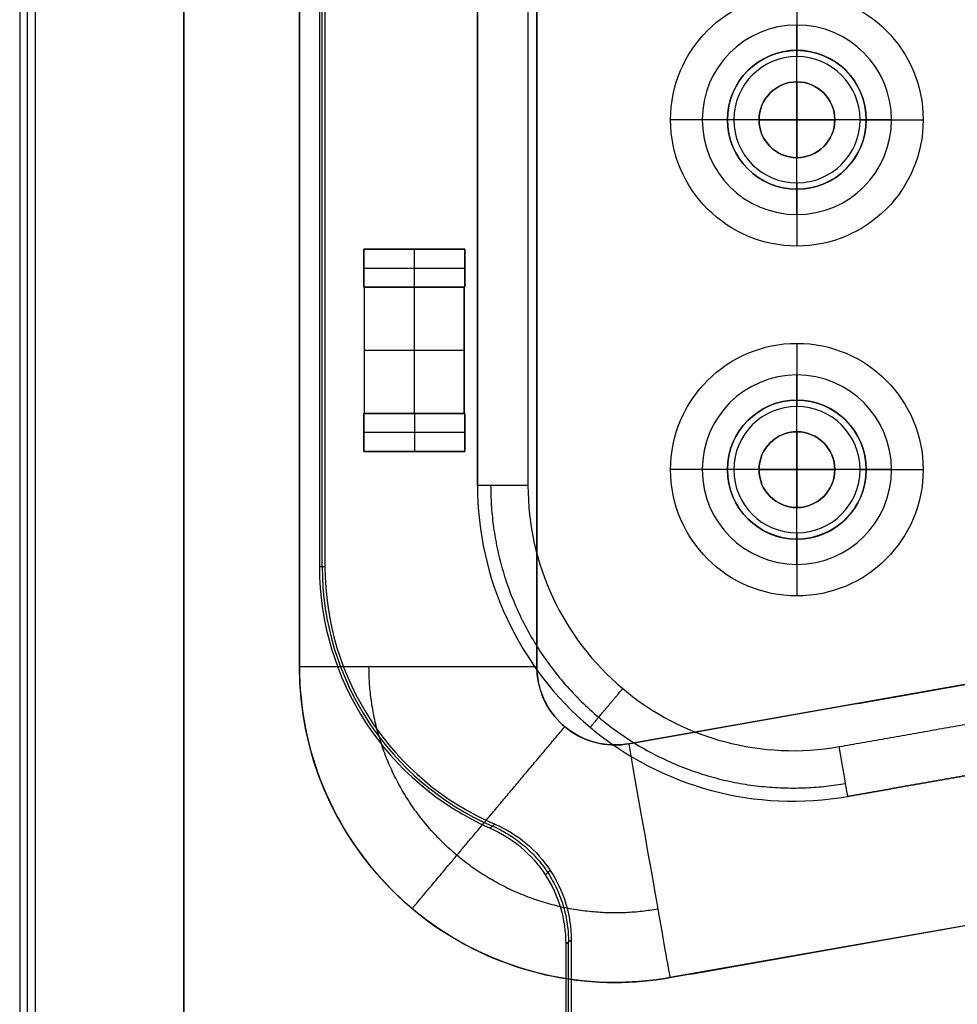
# Model space of a CAD drawing. Header units: millimetres. Extents: x -68 to 68, y -70 to 54.
# Tile 61 of 83: x 21.07 to 28.5, y -39.68 to -31.88. Entities that reach past the tile are written whole.
import ezdxf

# ---------------------------------------------------------------- set-up
doc = ezdxf.new("R2010")
doc.units = ezdxf.units.MM
doc.layers.add('Layer 01', color=7, linetype='Continuous', true_color=0x000000)

# ---------------------------------------------------------------- blocks, each defined once
blk = doc.blocks.new('User_Library-CAP_0603_CAP_0603_Lead_1.step')
at = {"layer": 'Layer 01', "color": 253, "true_color": 0xb4b4b4}
for p, q in [((0.5, 0), (0.5, 0.8)), ((0.5, 0.8), (0.8, 0.8)), ((0.65, 0, 0.4), (0.65, 0.8, 0.4)), ((0.65, 0, -0.4), (0.65, 0.8, -0.4)), ((0.65, 0.8, 0.4), (0.65, 0.8, -0.4)), ((0.8, 0), (0.8, 0.8)), ((0.5, 0.4, -0.4), (0.5, 0.4, 0.4)), ((0.5, 0.4, 0.4), (0.8, 0.4, 0.4)), ((0.5, 0.4, -0.4), (0.8, 0.4, -0.4)), ((0.8, 0.4, -0.4), (0.8, 0.4, 0.4)), ((0.5, 0), (0.8, 0)), ((0.65, 0, 0.4), (0.65, 0, -0.4))]:
    blk.add_line(p, q, dxfattribs=at)
for points in [[(0.5, 0.8, -0.4), (0.5, 0.4, -0.4), (0.5, 0, -0.4)], [(0.5, 0, 0.4), (0.5, 0.4, 0.4), (0.5, 0.8, 0.4)], [(0.5, 0.8, 0.4), (0.5, 0.8), (0.5, 0.8, -0.4)], [(0.8, 0.8, 0.4), (0.65, 0.8, 0.4), (0.5, 0.8, 0.4)], [(0.8, 0.8, -0.4), (0.65, 0.8, -0.4), (0.5, 0.8, -0.4)], [(0.8, 0, 0.4), (0.8, 0.4, 0.4), (0.8, 0.8, 0.4)], [(0.8, 0, -0.4), (0.8, 0.4, -0.4), (0.8, 0.8, -0.4)], [(0.8, 0.8, 0.4), (0.8, 0.8), (0.8, 0.8, -0.4)], [(0.5, 0, -0.4), (0.5, 0), (0.5, 0, 0.4)], [(0.5, 0, 0.4), (0.65, 0, 0.4), (0.8, 0, 0.4)], [(0.5, 0, -0.4), (0.65, 0, -0.4), (0.8, 0, -0.4)], [(0.8, 0, -0.4), (0.8, 0), (0.8, 0, 0.4)]]:
    blk.add_open_spline(points, degree=2, dxfattribs=at)
blk = doc.blocks.new('User_Library-CAP_0603_CAP_0603_Body_1.step')
at = {"layer": 'Layer 01', "color": 33, "true_color": 0xaf9978}
for p, q in [((-0.5, 0.795), (0.5, 0.795)), ((-0.5, 0.005), (-0.5, 0.795)), ((0, 0.795, 0.395), (0, 0.795, -0.395)), ((0, 0.005, 0.395), (0, 0.795, 0.395)), ((0, 0.005, -0.395), (0, 0.795, -0.395)), ((0.5, 0.005), (0.5, 0.795)), ((-0.5, 0.4, 0.395), (0.5, 0.4, 0.395)), ((-0.5, 0.4, -0.395), (-0.5, 0.4, 0.395)), ((-0.5, 0.4, -0.395), (0.5, 0.4, -0.395)), ((0.5, 0.4, -0.395), (0.5, 0.4, 0.395)), ((-0.5, 0.005), (0.5, 0.005)), ((0, 0.005, 0.395), (0, 0.005, -0.395))]:
    blk.add_line(p, q, dxfattribs=at)
for points in [[(0.5, 0.795, -0.395), (0, 0.795, -0.395), (-0.5, 0.795, -0.395)], [(-0.5, 0.795, -0.395), (-0.5, 0.795), (-0.5, 0.795, 0.395)], [(-0.5, 0.795, 0.395), (0, 0.795, 0.395), (0.5, 0.795, 0.395)], [(-0.5, 0.795, 0.395), (-0.5, 0.4, 0.395), (-0.5, 0.005, 0.395)], [(-0.5, 0.795, -0.395), (-0.5, 0.4, -0.395), (-0.5, 0.005, -0.395)], [(0.5, 0.795, 0.395), (0.5, 0.795), (0.5, 0.795, -0.395)], [(0.5, 0.005, 0.395), (0.5, 0.4, 0.395), (0.5, 0.795, 0.395)], [(0.5, 0.005, -0.395), (0.5, 0.4, -0.395), (0.5, 0.795, -0.395)], [(-0.5, 0.005, 0.395), (0, 0.005, 0.395), (0.5, 0.005, 0.395)], [(-0.5, 0.005, -0.395), (-0.5, 0.005), (-0.5, 0.005, 0.395)], [(-0.5, 0.005, -0.395), (0, 0.005, -0.395), (0.5, 0.005, -0.395)], [(0.5, 0.005, 0.395), (0.5, 0.005), (0.5, 0.005, -0.395)]]:
    blk.add_open_spline(points, degree=2, dxfattribs=at)
blk = doc.blocks.new('User_Library-CAP_0603.step')
at = {"layer": 'Layer 01', "extrusion": (-3.97047e-23, -4.63221e-23, -1), "rotation": 360}
blk.add_blockref('User_Library-CAP_0603_CAP_0603_Lead_1.step', (0, 0), dxfattribs=at)
at = {"layer": 'Layer 01'}
for name in ['User_Library-CAP_0603_CAP_0603_Body_1.step', 'User_Library-CAP_0603_CAP_0603_Lead_1.step']:
    blk.add_blockref(name, (0, 0), dxfattribs=at)
blk = doc.blocks.new('M40.step')
at = {"layer": 'Layer 01', "extrusion": (-1, 1.19249e-08, 4.37114e-08), "rotation": 179.9999949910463}
blk.add_blockref('User_Library-CAP_0603.step', (54.5, -1.6166, -84.2), dxfattribs=at)
blk = doc.blocks.new('c-3-1634222-2-h-3d.step')
at = {"layer": 'Layer 01', "color": 9, "true_color": 0xc0c0c0}
for p, q in [((-13.8, 6.275, -6.1), (13.8, 6.275, -6.1)), ((-7.1, 5.36, -7.635), (7.1, 5.36, -7.635)), ((-5.665, 3.95, -3.3126), (5.665, 3.95, -3.3126)), ((-7.1, 3.48, -11.225), (7.1, 3.48, -11.225)), ((-7.1, 3.48, -10.65), (-7.1, 3.48, -11.8)), ((-6.702, -2.9677, -11.225), (-7.7106, 2.7523, -11.225)), ((-8.5534, -3.2941, -7.635), (-9.562, 2.4259, -7.635)), ((-5.54, 1.92, -0.5), (-5.54, 2.42)), ((-2.77, 1.92, -0.5), (-2.77, 2.42)), ((-5.54, 2.17, -12.3), (-5.54, 2.17, -11.8)), ((-5.54, 1.72, -12.3), (-5.54, 2.17, -12.3)), ((-2.77, 2.17, -12.3), (-2.77, 2.17, -11.8)), ((-2.77, 1.72, -12.3), (-2.77, 2.17, -12.3)), ((-5.54, 0.92, -1), (-5.54, 1.92, -1)), ((-5.54, 1.92, -1), (-5.54, 1.92, -0.5)), ((-2.77, 0.92, -1), (-2.77, 1.92, -1)), ((-2.77, 1.92, -1), (-2.77, 1.92, -0.5)), ((-5.54, 1.72, -12.3), (-5.54, 1.72, -17)), ((-5.54, 1.72, -17), (-5.54, 1.12, -17)), ((-2.77, 1.72, -12.3), (-2.77, 1.72, -17)), ((-2.77, 1.72, -17), (-2.77, 1.12, -17)), ((-8.165, 1.45, -5.7), (-8.165, 1.45, -0.9252)), ((-6.29, 1.42, -12.3), (-5.84, 1.42, -12.3)), ((-6.04, 1.42, -1), (-5.04, 1.42, -1)), ((-5.24, 1.42, -17), (-5.84, 1.42, -17)), ((-5.24, 1.42, -12.3), (-4.79, 1.42, -12.3)), ((-3.52, 1.42, -12.3), (-3.07, 1.42, -12.3)), ((-3.27, 1.42, -1), (-2.27, 1.42, -1)), ((-2.47, 1.42, -17), (-3.07, 1.42, -17)), ((-2.47, 1.42, -12.3), (-2.02, 1.42, -12.3)), ((-5.54, 0.67, -12.3), (-5.54, 1.12, -12.3)), ((-5.54, 1.12, -12.3), (-5.54, 1.12, -17)), ((-2.77, 0.67, -12.3), (-2.77, 1.12, -12.3)), ((-2.77, 1.12, -12.3), (-2.77, 1.12, -17)), ((-7.6157, -1.8841, -3.3126), (-8.127, 1.0159, -3.3126)), ((-5.54, 0.92, -0.5), (-5.54, 0.42)), ((-5.54, 0.92, -1), (-5.54, 0.92, -0.5)), ((-2.77, 0.92, -0.5), (-2.77, 0.42)), ((-2.77, 0.92, -1), (-2.77, 0.92, -0.5)), ((-5.54, 0.67, -12.3), (-5.54, 0.67, -11.8)), ((-2.77, 0.67, -12.3), (-2.77, 0.67, -11.8))]:
    blk.add_line(p, q, dxfattribs=at)
for centre, radius, start, end in [((-7.1, 2.86, -6.5), 2.5, 90, 180), ((-7.1, 2.86, -8.77), 2.5, 90, 180), ((-5.665, 1.45, -0.9252), 2.5, 90, 190), ((-5.665, 1.45, -5.7), 2.5, 90, 190), ((-5.665, 1.45, -3.3126), 2.5, 90, 190), ((-5.665, 1.45), 2.1, 90, 190), ((-7.1, 2.86, -11.8), 0.62, 90, 180), ((-7.1, 2.86, -10.65), 0.62, 90, 180), ((-7.1, 2.86, -8.77), 2.5, 180, 190), ((-7.1, 2.86, -11.8), 0.62, 180, 190), ((-5.54, 1.42, -12.3), 0.75, 0, 180), ((-5.54, 1.42, -11.8), 0.75, 0, 180), ((-5.54, 1.42, -12.05), 0.75, 0, 180), ((-2.77, 1.42, -12.3), 0.75, 0, 180), ((-2.77, 1.42, -11.8), 0.75, 0, 180), ((-2.77, 1.42, -12.05), 0.75, 0, 180), ((-5.54, 1.42, -0.4499), 0.5501, 0, 180), ((-2.77, 1.42, -0.4499), 0.5501, 0, 180), ((-5.54, 1.42, -0.5), 0.5, 0, 180), ((-5.54, 1.42, -1), 0.5, 0, 180), ((-5.54, 1.42, -0.75), 0.5, 0, 180), ((-2.77, 1.42, -0.5), 0.5, 0, 180), ((-2.77, 1.42, -1), 0.5, 0, 180), ((-2.77, 1.42, -0.75), 0.5, 0, 180), ((-5.54, 1.42, -17), 0.3, 0, 180), ((-2.77, 1.42, -17), 0.3, 0, 180), ((-5.54, 1.42, -11.8), 0.75, 180, 0), ((-5.54, 1.42, -12.3), 0.75, 180, 0), ((-5.54, 1.42, -12.05), 0.75, 180, 0), ((-5.54, 1.42, -0.4499), 0.5501, 180, 0), ((-5.54, 1.42, -0.5), 0.5, 180, 0), ((-5.54, 1.42, -1), 0.5, 180, 0), ((-5.54, 1.42, -0.75), 0.5, 180, 0), ((-5.54, 1.42, -17), 0.3, 180, 0), ((-2.77, 1.42, -12.3), 0.75, 180, 0), ((-2.77, 1.42, -11.8), 0.75, 180, 0), ((-2.77, 1.42, -12.05), 0.75, 180, 0), ((-2.77, 1.42, -0.4499), 0.5501, 180, 0), ((-2.77, 1.42, -0.5), 0.5, 180, 0), ((-2.77, 1.42, -1), 0.5, 180, 0), ((-2.77, 1.42, -0.75), 0.5, 180, 0), ((-2.77, 1.42, -17), 0.3, 180, 0)]:
    blk.add_arc(centre, radius, start, end, dxfattribs=at)
at = {"layer": 'Layer 01', "color": 9, "true_color": 0xc0c0c0, "extrusion": (0, 0, -1)}
for centre, radius, start, end in [((7.1, 2.86, 7.635), 2.5, 0, 90), ((7.1, 2.86, 11.225), 0.62, 0, 90), ((7.1, 2.86, 6.5), 2.5, 350, 0), ((7.1, 2.86, 7.635), 2.5, 350, 0), ((7.1, 2.86, 10.65), 0.62, 350, 0), ((7.1, 2.86, 11.225), 0.62, 350, 0), ((5.54, 1.42), 1, 0, 180), ((2.77, 1.42), 1, 0, 180), ((5.54, 1.42, 12.3), 0.3, 0, 180), ((5.54, 1.42, 14.65), 0.3, 0, 180), ((2.77, 1.42, 12.3), 0.3, 0, 180), ((2.77, 1.42, 14.65), 0.3, 0, 180), ((5.54, 1.42), 1, 180, 0), ((5.54, 1.42, 12.3), 0.3, 180, 0), ((5.54, 1.42, 14.65), 0.3, 180, 0), ((2.77, 1.42), 1, 180, 0), ((2.77, 1.42, 12.3), 0.3, 180, 0), ((2.77, 1.42, 14.65), 0.3, 180, 0)]:
    blk.add_arc(centre, radius, start, end, dxfattribs=at)
at = {"layer": 'Layer 01', "color": 9, "true_color": 0xc0c0c0, "extrusion": (1, -5.49987e-26, -6.91489e-11)}
blk.add_arc((3.48, -8.77, -7.1), 1.88, 270, 0, dxfattribs=at)
at = {"layer": 'Layer 01', "color": 9, "true_color": 0xc0c0c0, "extrusion": (-1, 0, 0)}
blk.add_arc((-2.68, -0.9252, 5.665), 1.27, 133.2387, 180, dxfattribs=at)
at = {"layer": 'Layer 01', "color": 9, "true_color": 0xc0c0c0, "extrusion": (-0.173648, 0.984808, 6.26847e-11)}
blk.add_arc((7.1155, -8.77, 4.0495), 1.88, 270, 0, dxfattribs=at)
at = {"layer": 'Layer 01', "color": 9, "true_color": 0xc0c0c0, "extrusion": (-0.173648, 0.984808, 4.02543e-13)}
blk.add_arc((6.5571, -0.9252, 2.4117), 1.27, 0, 46.7613, dxfattribs=at)
at = {"layer": 'Layer 01', "color": 9, "true_color": 0xc0c0c0}
for points in [[(-13.8, 6.275, -5.7), (0, 6.275, -5.7), (13.8, 6.275, -5.7)], [(13.8, 6.275, -6.5), (0, 6.275, -6.5), (-13.8, 6.275, -6.5)], [(7.1, 5.36, -6.5), (0, 5.36, -6.5), (-7.1, 5.36, -6.5)], [(7.1, 5.36, -8.77), (0, 5.36, -8.77), (-7.1, 5.36, -8.77)], [(-7.1, 5.36, -8.77), (-7.1, 5.36, -7.635), (-7.1, 5.36, -6.5)], [(-5.665, 3.95, -0.9252), (-5.665, 3.95, -3.3126), (-5.665, 3.95, -5.7)], [(-5.665, 3.95, -0.9252), (0, 3.95, -0.9252), (5.665, 3.95, -0.9252)], [(5.665, 3.95, -5.7), (0, 3.95, -5.7), (-5.665, 3.95, -5.7)], [(5.665, 3.55), (0, 3.55), (-5.665, 3.55)], [(7.1, 3.48, -10.65), (0, 3.48, -10.65), (-7.1, 3.48, -10.65)], [(-7.1, 3.48, -11.8), (-7.1, 3.48, -11.225), (-7.1, 3.48, -10.65)], [(7.1, 3.48, -11.8), (0, 3.48, -11.8), (-7.1, 3.48, -11.8)], [(-9.6, 2.86, -6.5), (-9.6, 2.86, -7.635), (-9.6, 2.86, -8.77)], [(-7.72, 2.86, -10.65), (-7.72, 2.86, -11.225), (-7.72, 2.86, -11.8)], [(-7.7106, 2.7523, -11.8), (-7.7106, 2.7523, -11.225), (-7.7106, 2.7523, -10.65)], [(-7.7106, 2.7523, -10.65), (-7.2063, -0.1077, -10.65), (-6.702, -2.9677, -10.65)], [(-7.7106, 2.7523, -11.8), (-7.2063, -0.1077, -11.8), (-6.702, -2.9677, -11.8)], [(-9.562, 2.4259, -8.77), (-9.562, 2.4259, -7.635), (-9.562, 2.4259, -6.5)], [(-9.562, 2.4259, -8.77), (-9.0577, -0.4341, -8.77), (-8.5534, -3.2941, -8.77)], [(-9.562, 2.4259, -6.5), (-9.0577, -0.4341, -6.5), (-8.5534, -3.2941, -6.5)], [(-6.04, 1.42, -0.5), (-6.29, 1.42, -0.25), (-6.54, 1.42)], [(-6.29, 1.42, -12.3), (-6.29, 1.42, -12.05), (-6.29, 1.42, -11.8)], [(-6.04, 1.42, -0.5), (-6.04, 1.42, -0.75), (-6.04, 1.42, -1)], [(-5.84, 1.42, -12.3), (-5.84, 1.42, -14.65), (-5.84, 1.42, -17)], [(-5.24, 1.42, -17), (-5.24, 1.42, -14.65), (-5.24, 1.42, -12.3)], [(-4.54, 1.42), (-4.79, 1.42, -0.25), (-5.04, 1.42, -0.5)], [(-5.04, 1.42, -1), (-5.04, 1.42, -0.75), (-5.04, 1.42, -0.5)], [(-4.79, 1.42, -11.8), (-4.79, 1.42, -12.05), (-4.79, 1.42, -12.3)], [(-3.27, 1.42, -0.5), (-3.52, 1.42, -0.25), (-3.77, 1.42)], [(-3.52, 1.42, -12.3), (-3.52, 1.42, -12.05), (-3.52, 1.42, -11.8)], [(-3.27, 1.42, -0.5), (-3.27, 1.42, -0.75), (-3.27, 1.42, -1)], [(-3.07, 1.42, -12.3), (-3.07, 1.42, -14.65), (-3.07, 1.42, -17)], [(-2.47, 1.42, -17), (-2.47, 1.42, -14.65), (-2.47, 1.42, -12.3)], [(-1.77, 1.42), (-2.02, 1.42, -0.25), (-2.27, 1.42, -0.5)], [(-2.27, 1.42, -1), (-2.27, 1.42, -0.75), (-2.27, 1.42, -0.5)], [(-2.02, 1.42, -11.8), (-2.02, 1.42, -12.05), (-2.02, 1.42, -12.3)], [(-8.127, 1.0159, -5.7), (-8.127, 1.0159, -3.3126), (-8.127, 1.0159, -0.9252)], [(-8.127, 1.0159, -5.7), (-7.8713, -0.4341, -5.7), (-7.6157, -1.8841, -5.7)], [(-7.6157, -1.8841, -0.9252), (-7.8713, -0.4341, -0.9252), (-8.127, 1.0159, -0.9252)], [(-7.7331, 1.0853), (-7.4774, -0.3647), (-7.2217, -1.8147)]]:
    blk.add_open_spline(points, degree=2, dxfattribs=at)
for points, weights in [([(-9.0197, 2.5215, -10.0994), (-9.2467, 3.8084, -10.0994), (-8.4067, 4.8094, -10.0994), (-7.1, 4.8094, -10.0994)], [1.2174428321, 0.927519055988, 0.927519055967, 1.21744283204]), ([(-9.0151, 4.467, -8.77), (-9.0151, 4.467, -9.8713), (-8.4186, 3.9664, -10.65), (-7.5749, 3.2585, -10.65)], [1.1715728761, 0.942809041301, 0.942809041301, 1.1715728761]), ([(-5.665, 3.8457, -0.4212), (-7.2709, 3.8457, -0.4212), (-8.3032, 2.6155, -0.4212), (-8.0243, 1.034, -0.4212)], [1.21744283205, 0.927519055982, 0.927519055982, 1.21744283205]), ([(-7.5801, 3.057, -0.9252), (-7.5801, 3.057, -0.5698), (-7.4721, 2.9663, -0.2435), (-7.2737, 2.7999)], [1.04281337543, 0.985728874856, 0.985728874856, 1.04281337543])]:
    blk.add_rational_spline(points, weights, degree=3, dxfattribs=at)
blk = doc.blocks.new('X9.step')
at = {"layer": 'Layer 01', "rotation": 90.00000250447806}
blk.add_blockref('c-3-1634222-2-h-3d.step', (88.6501, -49.905, 12.5127), dxfattribs=at)
blk = doc.blocks.new('Open CASCADE STEP translator 6.8 1.1.1.step')
at = {"layer": 'Layer 01', "color": 96, "true_color": 0x008000}
for p, q in [((87.23, -52.125, 1.6014), (87.23, -52.125)), ((87.23, -53.225, 1.6014), (87.23, -53.225)), ((87.23, -54.895, 1.6014), (87.23, -54.895)), ((87.23, -55.995, 1.6014), (87.23, -55.995))]:
    blk.add_line(p, q, dxfattribs=at)
at = {"layer": 'Layer 01', "color": 96, "true_color": 0x008000, "extrusion": (0, 0, -1)}
for centre, start, end in [((-87.23, -52.675, -1.6014), 0, 180), ((-87.23, -52.675, -0.8007), 0, 180), ((-87.23, -52.675, -1.6014), 180, 0), ((-87.23, -52.675, -0.8007), 180, 0), ((-87.23, -55.445, -1.6014), 0, 180), ((-87.23, -55.445, -0.8007), 0, 180), ((-87.23, -55.445, -1.6014), 180, 0), ((-87.23, -55.445, -0.8007), 180, 0)]:
    blk.add_arc(centre, 0.55, start, end, dxfattribs=at)
at = {"layer": 'Layer 01', "color": 96, "true_color": 0x008000}
for centre, start, end in [((87.23, -52.675), 0, 180), ((87.23, -52.675), 180, 0), ((87.23, -55.445), 0, 180), ((87.23, -55.445), 180, 0)]:
    blk.add_arc(centre, 0.55, start, end, dxfattribs=at)
for points in [[(86.68, -52.675), (86.68, -52.675, 0.8007), (86.68, -52.675, 1.6014)], [(87.78, -52.675, 1.6014), (87.78, -52.675, 0.8007), (87.78, -52.675)], [(86.68, -55.445), (86.68, -55.445, 0.8007), (86.68, -55.445, 1.6014)], [(87.78, -55.445, 1.6014), (87.78, -55.445, 0.8007), (87.78, -55.445)]]:
    blk.add_open_spline(points, degree=2, dxfattribs=at)
blk = doc.blocks.new('Board.step')
at = {"layer": 'Layer 01'}
blk.add_blockref('Open CASCADE STEP translator 6.8 1.1.1.step', (0, 0, -1.6014), dxfattribs=at)
blk = doc.blocks.new('MC403-X_A_090322_MultipleBody.step')
at = {"layer": 'Layer 01'}
for name in ['Board.step', 'X9.step', 'M40.step']:
    blk.add_blockref(name, (0, 0), dxfattribs=at)
blk = doc.blocks.new('MC403-X_A_090322_MultipleBody 090322')
at = {"layer": 'Layer 01'}
blk.add_blockref('MC403-X_A_090322_MultipleBody.step', (0, 0), dxfattribs=at)
blk = doc.blocks.new('TRO-13-001 MC403 CASTING270122')
at = {"layer": 'Layer 01', "color": 7, "true_color": 0xdde8ff}
blk.add_line((21.1371, -53.2244, -7.6976), (21.1371, -1.0877, -7.6976), dxfattribs=at)
for points in [[(21.0741, -0.9932, -5.8952), (21.0741, -27.1409, -5.8952), (21.0741, -53.2887, -5.8952)], [(21.2, -53.1601, -9.5), (21.2, -32.6827, -9.5), (21.2, -12.2053, -9.5)]]:
    blk.add_open_spline(points, degree=2, dxfattribs=at)
blk = doc.blocks.new('TRO-13-003 MC403 FRONT CASING270122')
at = {"layer": 'Layer 01', "color": 254, "true_color": 0xcad1ee}
for p, q in [((23.4702, -36.2122, 9.655), (23.4702, -23.5985, 9.655)), ((25.4209, -42.4, 9.655), (25.4209, -39.1844, 9.655))]:
    blk.add_line(p, q, dxfattribs=at)
for centre, radius, end in [((25.7099, -36.2122, 10.9), 2.2614, 246.3068), ((25.7099, -36.2122, 9.655), 2.2397, 246.55763), ((25.7099, -36.2122, 8.41), 2.218, 246.81136)]:
    blk.add_arc(centre, radius, 180, end, dxfattribs=at)
for points, degree in [([(23.4484, -23.5985, 10.9), (23.4484, -29.9053, 10.9), (23.4484, -36.2122, 10.9)], 2), ([(23.4919, -23.5985, 8.41), (23.4919, -29.9053, 8.41), (23.4919, -36.2122, 8.41)], 2), ([(23.4484, -36.2122, 10.9), (23.4702, -36.2122, 9.655), (23.4919, -36.2122, 8.41)], 2), ([(25.3992, -39.1986, 10.9), (25.4137, -39.1891, 10.07), (25.4282, -39.1796, 9.24), (25.4427, -39.1701, 8.41)], 3), ([(25.3992, -39.1986, 10.9), (25.3992, -40.7993, 10.9), (25.3992, -42.4, 10.9)], 2), ([(25.4427, -39.1701, 8.41), (25.4427, -40.785, 8.41), (25.4427, -42.4, 8.41)], 2)]:
    blk.add_open_spline(points, degree=degree, dxfattribs=at)
for points, knots in [([(24.8365, -38.251, 8.41), (24.8342, -38.2531, 8.5735), (24.8319, -38.2552, 8.7369), (24.8296, -38.2573, 8.9004), (24.8201, -38.2659, 9.5669), (24.8106, -38.2745, 10.2335), (24.8011, -38.283, 10.9)], [0, 0, 0, 0, 0.490457, 0.490457, 0.490457, 2.490457, 2.490457, 2.490457, 2.490457]), ([(24.8365, -38.251, 8.41), (25.0167, -38.3282, 8.41), (25.1702, -38.4572, 8.41), (25.3838, -38.7805, 8.41), (25.4427, -38.9741, 8.41), (25.4427, -39.1701, 8.41)], [0, 0, 0, 0, 0.591175, 0.591175, 1.182351, 1.182351, 1.182351, 1.182351]), ([(24.8011, -38.283, 10.9), (24.9793, -38.3612, 10.9), (25.1319, -38.4915, 10.9), (25.3419, -38.8135, 10.9), (25.3992, -39.0041, 10.9), (25.3992, -39.1986, 10.9)], [-1.173174, -1.173174, -1.173174, -1.173174, -0.586587, -0.586587, 0, 0, 0, 0])]:
    blk.add_open_spline(points, degree=3, knots=knots, dxfattribs=at)
for points, weights, degree in [([(24.8189, -38.267, 9.6532), (25.4208, -38.5282, 9.6607), (25.421, -39.1844, 9.6532)], [1, 0.836063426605, 1], 2), ([(25.2775, -38.6196, 8.41), (25.2638, -38.6304, 9.2396), (25.2501, -38.6411, 10.0696), (25.2364, -38.6518, 10.9)], [0.917422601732, 0.9178311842, 0.918233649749, 0.918630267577], 3)]:
    blk.add_rational_spline(points, weights, degree=degree, dxfattribs=at)

msp = doc.modelspace()

# ---------------------------------------------------------------- block references
at = {"layer": 'Layer 01'}
for name, p in [('TRO-13-001 MC403 CASTING270122', (0, 0)), ('TRO-13-003 MC403 FRONT CASING270122', (0, 0)), ('MC403-X_A_090322_MultipleBody 090322', (-60, 20, 1.6014))]:
    msp.add_blockref(name, p, dxfattribs=at)

doc.saveas('drawing.dxf')
